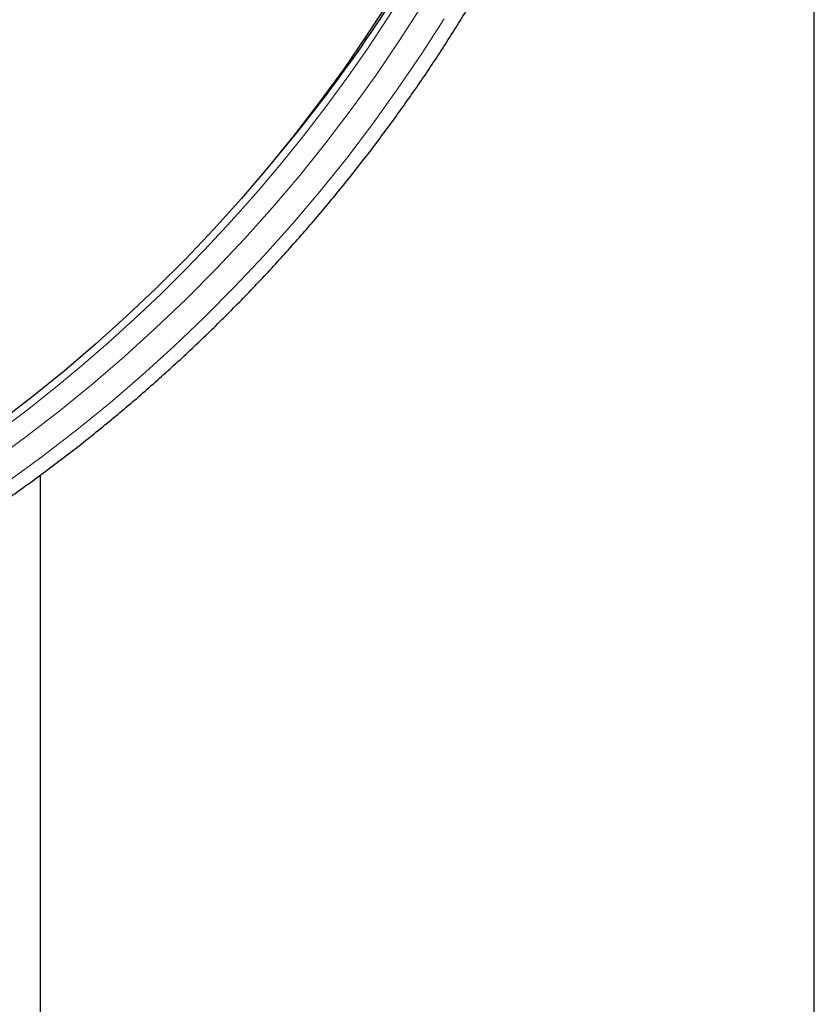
# Model space of a CAD drawing. Header units: millimetres. Extents: x 8 to 1465, y 12 to 1156.
# Tile 53 of 168: x 614 to 636, y 1024 to 1052. Entities that reach past the tile are written whole.
import ezdxf

# ---------------------------------------------------------------- set-up
doc = ezdxf.new("R2010")
doc.units = ezdxf.units.MM

msp = doc.modelspace()

# ---------------------------------------------------------------- linework, layer by layer
at = {"color": 7, "linetype": 'Continuous', "lineweight": 30}
for p, q in [((636.255, 906.621), (636.255, 1090.358)), ((614.355, 1038.684), (614.355, 910.646))]:
    msp.add_line(p, q, dxfattribs=at)
at = {"color": 252, "linetype": 'Continuous', "lineweight": 0, "flags": 128}
for points in [[(625.154, 1051.971), (624.514, 1050.976), (623.849, 1049.998), (623.157, 1049.037), (622.44, 1048.094), (621.698, 1047.17), (620.931, 1046.265), (620.141, 1045.381), (619.327, 1044.517), (618.491, 1043.674), (617.632, 1042.853), (616.752, 1042.054), (615.851, 1041.278), (614.929, 1040.526), (613.988, 1039.798), (613.028, 1039.094)], [(613.463, 1038.515), (614.439, 1039.231), (615.396, 1039.971), (616.332, 1040.735), (617.248, 1041.524), (618.142, 1042.335), (619.015, 1043.17), (619.865, 1044.026), (620.692, 1044.904), (621.495, 1045.803), (622.273, 1046.722), (623.028, 1047.661), (623.756, 1048.619), (624.459, 1049.596), (625.136, 1050.59), (625.786, 1051.601)]]:
    msp.add_lwpolyline(points, dxfattribs=at)
at = {"color": 7, "linetype": 'Continuous', "lineweight": 30, "flags": 128}
msp.add_lwpolyline([(624.224, 1052.102), (623.591, 1051.127), (622.932, 1050.168), (622.248, 1049.227), (621.539, 1048.303), (620.805, 1047.398), (620.048, 1046.512), (619.268, 1045.646), (618.464, 1044.8), (617.638, 1043.975), (616.791, 1043.172), (615.922, 1042.391), (615.033, 1041.632), (614.124, 1040.897), (613.196, 1040.185)], dxfattribs=at)
at = {"color": 252, "linetype": 'Continuous', "lineweight": 0}
msp.add_arc((586.48, 1076.063), 44.933, 269.535, 353.5485, dxfattribs=at)
at = {"color": 7, "linetype": 'Continuous', "lineweight": 30}
msp.add_arc((587.012, 1076.213), 44.412, 319.4279, 329.5294, dxfattribs=at)
msp.add_open_spline([(578.437, 1030.044), (578.565, 1030.023), (578.899, 1029.969), (579.443, 1029.889), (580.067, 1029.805), (580.693, 1029.73), (581.32, 1029.662), (581.948, 1029.603), (582.576, 1029.553), (583.205, 1029.51), (583.835, 1029.476), (584.465, 1029.45), (585.095, 1029.432), (585.725, 1029.423), (586.356, 1029.422), (586.986, 1029.429), (587.617, 1029.445), (588.247, 1029.469), (588.876, 1029.501), (589.506, 1029.542), (590.134, 1029.59), (590.762, 1029.648), (591.389, 1029.713), (592.015, 1029.786), (592.64, 1029.868), (593.264, 1029.958), (593.886, 1030.057), (594.507, 1030.163), (595.127, 1030.278), (595.745, 1030.401), (596.361, 1030.531), (596.976, 1030.67), (597.588, 1030.818), (598.199, 1030.973), (598.807, 1031.136), (599.413, 1031.307), (600.016, 1031.486), (600.617, 1031.673), (601.216, 1031.868), (601.811, 1032.071), (602.404, 1032.282), (602.994, 1032.5), (603.581, 1032.727), (604.165, 1032.96), (604.745, 1033.202), (605.323, 1033.451), (605.896, 1033.708), (606.466, 1033.972), (607.033, 1034.244), (607.596, 1034.524), (608.154, 1034.81), (608.709, 1035.104), (609.26, 1035.405), (609.807, 1035.714), (610.349, 1036.03), (610.887, 1036.352), (611.421, 1036.682), (611.95, 1037.019), (612.474, 1037.363), (612.994, 1037.714), (613.508, 1038.071), (614.018, 1038.435), (614.523, 1038.806), (615.023, 1039.184), (615.517, 1039.568), (616.006, 1039.958), (616.49, 1040.355), (616.969, 1040.758), (617.441, 1041.168), (617.908, 1041.584), (618.37, 1042.006), (618.826, 1042.434), (619.275, 1042.867), (619.719, 1043.307), (620.157, 1043.753), (620.588, 1044.204), (621.014, 1044.661), (621.433, 1045.123), (621.845, 1045.591), (622.252, 1046.065), (622.652, 1046.543), (623.045, 1047.027), (623.431, 1047.516), (623.811, 1048.01), (624.184, 1048.509), (624.55, 1049.013), (624.91, 1049.522), (625.262, 1050.035), (625.607, 1050.553), (625.945, 1051.076), (626.276, 1051.603), (626.6, 1052.134), (626.917, 1052.669), (627.226, 1053.209), (627.528, 1053.752), (627.822, 1054.3), (628.109, 1054.851), (628.388, 1055.406), (628.659, 1055.965), (628.923, 1056.527), (629.179, 1057.092), (629.428, 1057.661), (629.669, 1058.234), (629.901, 1058.809), (630.126, 1059.387), (630.343, 1059.968), (630.552, 1060.552), (630.754, 1061.139), (630.947, 1061.728), (631.132, 1062.32), (631.308, 1062.914), (631.477, 1063.511), (631.638, 1064.109), (631.79, 1064.71), (631.934, 1065.312), (632.07, 1065.917), (632.197, 1066.523), (632.283, 1066.953), (632.325, 1067.182), (632.329, 1067.207)], degree=3, knots=[0, 0, 0, 0, 0.005306, 0.013947, 0.022588, 0.031229, 0.03987, 0.048511, 0.057152, 0.065793, 0.074434, 0.083075, 0.091716, 0.100357, 0.108999, 0.11764, 0.126281, 0.134922, 0.143563, 0.152204, 0.160845, 0.169486, 0.178127, 0.186768, 0.195409, 0.20405, 0.212691, 0.221332, 0.229973, 0.238614, 0.247255, 0.255896, 0.264537, 0.273178, 0.281819, 0.29046, 0.299101, 0.307742, 0.316383, 0.325024, 0.333665, 0.342305, 0.350946, 0.359587, 0.368228, 0.376868, 0.385509, 0.39415, 0.402791, 0.411431, 0.420072, 0.428712, 0.437353, 0.445994, 0.454634, 0.463275, 0.471915, 0.480556, 0.489196, 0.497836, 0.506477, 0.515117, 0.523757, 0.532398, 0.541038, 0.549678, 0.558318, 0.566958, 0.575599, 0.584239, 0.592879, 0.601519, 0.610159, 0.618799, 0.627439, 0.636078, 0.644718, 0.653358, 0.661998, 0.670638, 0.679277, 0.687917, 0.696557, 0.705196, 0.713836, 0.722475, 0.731115, 0.739754, 0.748394, 0.757033, 0.765673, 0.774312, 0.782951, 0.79159, 0.80023, 0.808869, 0.817508, 0.826147, 0.834786, 0.843426, 0.852065, 0.860704, 0.869343, 0.877982, 0.886621, 0.89526, 0.903898, 0.912537, 0.921176, 0.929815, 0.938454, 0.947093, 0.955731, 0.96437, 0.973009, 0.981648, 0.990286, 0.998925, 1, 1, 1, 1], dxfattribs=at)

doc.saveas('drawing.dxf')
